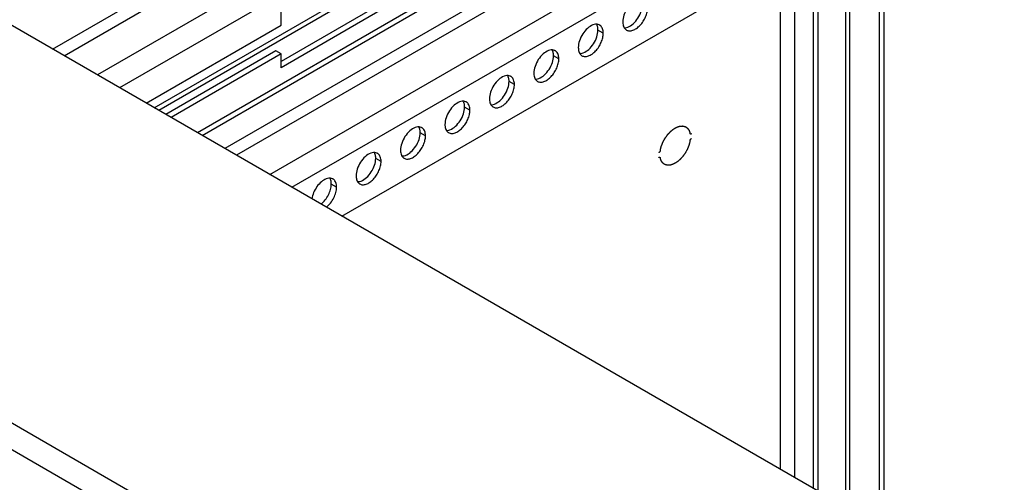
# Model space of a CAD drawing. Header units: inches. Extents: x 5 to 265, y 5 to 171.
# Tile 144 of 212: x 196.56 to 204.39, y 133.32 to 137. Entities that reach past the tile are written whole.
import ezdxf

# ---------------------------------------------------------------- set-up
doc = ezdxf.new("R2010")
doc.units = ezdxf.units.IN
doc.header["$LTSCALE"] = 14.96
doc.header["$MEASUREMENT"] = 0
doc.layers.get('0').update_dxf_attribs({"linetype": 'CONTINUOUS'})
doc.layers.add('03_ALL_AXES', color=7, linetype='CONTINUOUS')

msp = doc.modelspace()

# ---------------------------------------------------------------- linework, layer by layer
at = {"color": 7, "linetype": 'Continuous'}
for p, q in [((202.8709, 133.2758), (202.8709, 143.1007)), ((202.9087, 133.254), (202.9087, 143.0815)), ((203.1272, 133.1278), (203.1272, 142.9553)), ((203.1604, 133.1086), (203.1604, 142.9745)), ((203.3959, 132.9727), (203.3959, 142.9844)), ((203.4337, 132.9509), (203.4337, 142.9626)), ((202.6075, 133.4279), (202.6075, 142.0085)), ((202.7234, 133.3609), (202.7234, 141.5779)), ((202.2511, 139.4954), (197.1746, 136.5645)), ((202.3395, 139.3423), (197.3514, 136.4624)), ((202.3395, 138.6279), (197.9701, 136.1052)), ((198.0067, 136.0841), (202.3136, 138.5706)), ((196.8175, 136.7707), (199.5507, 138.3486)), ((204.077, 129.4144), (188.7751, 138.2487)), ((196.9094, 136.7176), (199.5966, 138.269)), ((201.94, 138.1457), (198.1879, 135.9795)), ((201.9859, 138.0661), (198.2798, 135.9264)), ((198.545, 135.7733), (202.2511, 137.913)), ((198.7218, 135.6712), (202.3395, 137.7599)), ((203.1468, 129.7408), (189.4681, 137.638)), ((197.6259, 136.3039), (199.5341, 137.4057)), ((199.5966, 137.3995), (197.6625, 136.2828)), ((199.1199, 135.4414), (202.2511, 137.2492)), ((199.4764, 137.1566), (198.635, 136.6707)), ((199.5188, 137.1321), (198.635, 136.6218)), ((198.635, 136.961), (198.635, 137.0708)), ((198.635, 136.7316), (198.5925, 136.7561)), ((198.635, 136.6218), (198.635, 136.7316))]:
    msp.add_line(p, q, dxfattribs=at)
for points, knots in [([(201.6516, 135.9626), (201.6521, 135.9648), (201.6531, 135.9692), (201.6547, 135.9758), (201.656, 135.9812), (201.6571, 135.9856), (201.6579, 135.9889), (201.6585, 135.9917), (201.659, 135.9936), (201.6592, 135.9945), (201.6594, 135.9951), (201.6596, 135.9956), (201.6599, 135.9963), (201.6603, 135.9974), (201.6608, 135.9988), (201.6615, 136.0005), (201.6623, 136.0027), (201.6634, 136.0054), (201.6651, 136.0099), (201.6668, 136.0143), (201.6685, 136.0187), (201.6698, 136.022), (201.6708, 136.0245), (201.6714, 136.0262), (201.6717, 136.027), (201.672, 136.0278), (201.6726, 136.0289), (201.6733, 136.0302), (201.6745, 136.0324), (201.6759, 136.0351), (201.6776, 136.0383), (201.6799, 136.0425), (201.6828, 136.0479), (201.6854, 136.0527), (201.6871, 136.0559), (201.6878, 136.0572), (201.6884, 136.0583), (201.6888, 136.0591), (201.6893, 136.0599), (201.69, 136.0608), (201.6909, 136.0621), (201.6923, 136.064), (201.694, 136.0665), (201.6961, 136.0695), (201.6988, 136.0734), (201.7016, 136.0773), (201.7044, 136.0813), (201.7061, 136.0837), (201.7075, 136.0857), (201.7084, 136.0869), (201.709, 136.0878), (201.7093, 136.0883), (201.7097, 136.0887), (201.7102, 136.0893), (201.711, 136.0901), (201.712, 136.0912), (201.7135, 136.0929), (201.7155, 136.095), (201.7178, 136.0976), (201.721, 136.1011), (201.7241, 136.1045), (201.7272, 136.1079), (201.7292, 136.1101), (201.7306, 136.1116), (201.7313, 136.1124), (201.7318, 136.113), (201.7322, 136.1134), (201.7325, 136.1137), (201.7328, 136.1139), (201.7335, 136.1145), (201.7348, 136.1156), (201.7369, 136.1173), (201.7394, 136.1194), (201.742, 136.1215), (201.7453, 136.1243), (201.7487, 136.127), (201.7516, 136.1295), (201.7533, 136.1308), (201.7545, 136.1319), (201.7556, 136.1328), (201.7564, 136.1334), (201.7573, 136.1342), (201.7584, 136.1347), (201.7601, 136.1358), (201.7622, 136.137), (201.7656, 136.139), (201.7691, 136.141), (201.7725, 136.143), (201.7751, 136.1445), (201.7772, 136.1457), (201.7789, 136.1467), (201.7802, 136.1475), (201.7815, 136.1482), (201.7826, 136.1489), (201.7834, 136.1491), (201.7843, 136.1494), (201.7853, 136.1497), (201.7866, 136.1502), (201.7883, 136.1507), (201.7912, 136.1517), (201.7946, 136.1528), (201.7979, 136.154), (201.8004, 136.1548), (201.803, 136.1557), (201.8049, 136.1563), (201.8061, 136.1567), (201.8066, 136.1569), (201.8071, 136.157), (201.8074, 136.1572), (201.8077, 136.1572), (201.8081, 136.1572), (201.8086, 136.1572), (201.8094, 136.1573), (201.8104, 136.1573), (201.8116, 136.1574), (201.8132, 136.1575), (201.816, 136.1577), (201.8191, 136.1579), (201.8223, 136.1581), (201.8247, 136.1583), (201.8267, 136.1584), (201.8283, 136.1585), (201.8293, 136.1586), (201.8301, 136.1586), (201.8306, 136.1586), (201.831, 136.1587), (201.8313, 136.1586), (201.832, 136.1584), (201.8328, 136.1582), (201.8342, 136.1578), (201.8359, 136.1574), (201.8387, 136.1566), (201.8415, 136.1559), (201.8443, 136.1552), (201.8464, 136.1546), (201.8481, 136.1542), (201.8495, 136.1538), (201.8503, 136.1536), (201.851, 136.1534), (201.8515, 136.1533), (201.8518, 136.1531), (201.852, 136.1529), (201.8525, 136.1525), (201.8533, 136.152), (201.8544, 136.1512), (201.8558, 136.1502), (201.8581, 136.1486), (201.8604, 136.1469), (201.8627, 136.1453), (201.8642, 136.1443), (201.8653, 136.1435), (201.8662, 136.1429), (201.8669, 136.1424), (201.8675, 136.142), (201.8678, 136.1417), (201.8681, 136.1415), (201.8684, 136.1413), (201.8687, 136.1409), (201.869, 136.1405), (201.8694, 136.1399), (201.87, 136.1391), (201.8708, 136.1379), (201.8719, 136.1364), (201.8732, 136.1345), (201.8745, 136.1327), (201.8757, 136.1308), (201.877, 136.129), (201.8781, 136.1275), (201.879, 136.1263), (201.8796, 136.1253), (201.8801, 136.1246), (201.8806, 136.124), (201.8808, 136.1236), (201.8811, 136.1233), (201.8812, 136.123), (201.8813, 136.1227), (201.8815, 136.1221), (201.8818, 136.1212), (201.8822, 136.12), (201.8827, 136.1184), (201.8834, 136.1164), (201.8844, 136.1132), (201.8857, 136.1092), (201.8873, 136.1045), (201.8884, 136.1013), (201.8889, 136.0997)], [0, 0, 0, 0, 0.015625, 0.03125, 0.046875, 0.054688, 0.0625, 0.070312, 0.074219, 0.076172, 0.077148, 0.078125, 0.080078, 0.082031, 0.085938, 0.089844, 0.09375, 0.101562, 0.109375, 0.125, 0.132812, 0.140625, 0.148438, 0.150391, 0.152344, 0.154297, 0.15625, 0.160156, 0.164062, 0.171875, 0.179688, 0.1875, 0.203125, 0.21875, 0.222656, 0.226562, 0.228516, 0.230469, 0.232422, 0.234375, 0.238281, 0.242188, 0.25, 0.257812, 0.265625, 0.28125, 0.289062, 0.296875, 0.300781, 0.304688, 0.306641, 0.307617, 0.308594, 0.310547, 0.3125, 0.316406, 0.320312, 0.328125, 0.335938, 0.34375, 0.359375, 0.367188, 0.375, 0.378906, 0.380859, 0.382812, 0.383789, 0.384766, 0.385742, 0.386719, 0.390625, 0.398438, 0.40625, 0.414062, 0.421875, 0.4375, 0.445312, 0.449219, 0.453125, 0.457031, 0.458984, 0.460938, 0.464844, 0.46875, 0.476562, 0.484375, 0.5, 0.507812, 0.515625, 0.523438, 0.527344, 0.53125, 0.535156, 0.539062, 0.541016, 0.542969, 0.546875, 0.550781, 0.554688, 0.5625, 0.578125, 0.585938, 0.59375, 0.601562, 0.609375, 0.611328, 0.613281, 0.614258, 0.615234, 0.616211, 0.617188, 0.619141, 0.621094, 0.625, 0.628906, 0.632812, 0.640625, 0.65625, 0.664062, 0.671875, 0.679688, 0.683594, 0.6875, 0.689453, 0.691406, 0.692383, 0.693359, 0.695312, 0.699219, 0.703125, 0.710938, 0.71875, 0.734375, 0.742188, 0.75, 0.757812, 0.761719, 0.765625, 0.767578, 0.769531, 0.770508, 0.771484, 0.773438, 0.777344, 0.78125, 0.789062, 0.796875, 0.8125, 0.820312, 0.828125, 0.832031, 0.835938, 0.839844, 0.841797, 0.84375, 0.844727, 0.845703, 0.847656, 0.849609, 0.851562, 0.855469, 0.859375, 0.867188, 0.875, 0.882812, 0.890625, 0.898438, 0.90625, 0.910156, 0.914062, 0.917969, 0.919922, 0.921875, 0.922852, 0.923828, 0.924805, 0.925781, 0.929688, 0.933594, 0.9375, 0.945312, 0.953125, 0.96875, 0.984375, 1, 1, 1, 1]), ([(201.9, 136.0957), (201.8997, 136.0955), (201.8991, 136.0953), (201.8983, 136.0949), (201.8977, 136.0947), (201.8974, 136.0945), (201.8971, 136.0945), (201.8967, 136.0944), (201.8963, 136.0943), (201.8958, 136.0943), (201.8954, 136.0942), (201.8951, 136.0941), (201.8948, 136.0942), (201.8944, 136.0943), (201.8938, 136.0943), (201.8934, 136.0944), (201.8931, 136.0945), (201.8929, 136.0945), (201.8927, 136.0946), (201.8925, 136.0947), (201.8921, 136.095), (201.8917, 136.0952), (201.8913, 136.0955), (201.891, 136.0956), (201.8909, 136.0958), (201.8907, 136.0961), (201.8904, 136.0964), (201.8902, 136.0968), (201.89, 136.097), (201.8898, 136.0972), (201.8897, 136.0975), (201.8895, 136.0981), (201.8892, 136.0988), (201.889, 136.0994), (201.8889, 136.0997)], [0, 0, 0, 0, 0.0625, 0.125, 0.15625, 0.171875, 0.1875, 0.21875, 0.25, 0.28125, 0.3125, 0.328125, 0.34375, 0.375, 0.4375, 0.46875, 0.484375, 0.5, 0.515625, 0.53125, 0.5625, 0.625, 0.65625, 0.671875, 0.6875, 0.71875, 0.75, 0.78125, 0.8125, 0.828125, 0.84375, 0.875, 0.9375, 1, 1, 1, 1]), ([(201.8889, 136.0422), (201.889, 136.0426), (201.8892, 136.0434), (201.8895, 136.0444), (201.8897, 136.0451), (201.8898, 136.0455), (201.89, 136.0462), (201.8904, 136.0471), (201.8908, 136.048), (201.891, 136.0486), (201.8912, 136.049), (201.8916, 136.0497), (201.8921, 136.0505), (201.8925, 136.0513), (201.8928, 136.0519), (201.8933, 136.0524), (201.8938, 136.0531), (201.8944, 136.0538), (201.8948, 136.0545), (201.8951, 136.0548), (201.8956, 136.0552), (201.8962, 136.0559), (201.8969, 136.0566), (201.8974, 136.057), (201.8977, 136.0573), (201.8982, 136.0577), (201.899, 136.0583), (201.8997, 136.0587), (201.9, 136.0589)], [0, 0, 0, 0, 0.0625, 0.125, 0.15625, 0.171875, 0.1875, 0.25, 0.3125, 0.328125, 0.34375, 0.375, 0.4375, 0.46875, 0.5, 0.53125, 0.5625, 0.625, 0.65625, 0.671875, 0.6875, 0.75, 0.8125, 0.828125, 0.84375, 0.875, 0.9375, 1, 1, 1, 1]), ([(201.8889, 136.0422), (201.8884, 136.04), (201.8874, 136.0356), (201.8858, 136.029), (201.8845, 136.0236), (201.8834, 136.0192), (201.8826, 136.0159), (201.882, 136.0131), (201.8815, 136.0112), (201.8813, 136.0103), (201.8811, 136.0097), (201.8809, 136.0092), (201.8807, 136.0085), (201.8802, 136.0074), (201.8797, 136.006), (201.879, 136.0043), (201.8782, 136.0021), (201.8771, 135.9994), (201.8754, 135.9949), (201.8737, 135.9905), (201.872, 135.9861), (201.8707, 135.9828), (201.8698, 135.9803), (201.8691, 135.9786), (201.8688, 135.9778), (201.8685, 135.977), (201.8679, 135.9759), (201.8672, 135.9746), (201.866, 135.9724), (201.8646, 135.9697), (201.8629, 135.9665), (201.8606, 135.9623), (201.8577, 135.9569), (201.8551, 135.9521), (201.8534, 135.9489), (201.8527, 135.9476), (201.8521, 135.9465), (201.8517, 135.9457), (201.8512, 135.9449), (201.8505, 135.944), (201.8496, 135.9427), (201.8483, 135.9408), (201.8465, 135.9383), (201.8444, 135.9353), (201.8417, 135.9314), (201.8389, 135.9275), (201.8361, 135.9235), (201.8344, 135.9211), (201.833, 135.9191), (201.8321, 135.9179), (201.8315, 135.917), (201.8312, 135.9165), (201.8308, 135.9161), (201.8303, 135.9155), (201.8295, 135.9147), (201.8285, 135.9136), (201.827, 135.9119), (201.825, 135.9098), (201.8227, 135.9072), (201.8195, 135.9037), (201.8164, 135.9003), (201.8133, 135.8969), (201.8113, 135.8947), (201.8099, 135.8932), (201.8092, 135.8924), (201.8087, 135.8918), (201.8083, 135.8914), (201.808, 135.8911), (201.8077, 135.8909), (201.807, 135.8903), (201.8057, 135.8892), (201.8036, 135.8875), (201.8011, 135.8854), (201.7985, 135.8833), (201.7952, 135.8805), (201.7918, 135.8778), (201.7889, 135.8753), (201.7872, 135.874), (201.786, 135.8729), (201.7849, 135.872), (201.7841, 135.8714), (201.7832, 135.8706), (201.7822, 135.8701), (201.7804, 135.869), (201.7783, 135.8678), (201.7749, 135.8658), (201.7714, 135.8638), (201.768, 135.8618), (201.7654, 135.8603), (201.7633, 135.8591), (201.7616, 135.8581), (201.7603, 135.8573), (201.759, 135.8566), (201.7579, 135.8559), (201.7571, 135.8557), (201.7562, 135.8554), (201.7552, 135.8551), (201.7539, 135.8546), (201.7522, 135.8541), (201.7493, 135.8531), (201.7459, 135.852), (201.7426, 135.8508), (201.7401, 135.85), (201.7375, 135.8491), (201.7357, 135.8485), (201.7344, 135.8481), (201.7339, 135.8479), (201.7334, 135.8478), (201.7331, 135.8476), (201.7328, 135.8476), (201.7324, 135.8476), (201.7319, 135.8476), (201.7311, 135.8475), (201.7301, 135.8475), (201.7289, 135.8474), (201.7273, 135.8473), (201.7246, 135.8471), (201.7214, 135.8469), (201.7182, 135.8467), (201.7158, 135.8465), (201.7138, 135.8464), (201.7122, 135.8463), (201.7112, 135.8462), (201.7104, 135.8462), (201.7099, 135.8462), (201.7095, 135.8461), (201.7092, 135.8462), (201.7086, 135.8464), (201.7077, 135.8466), (201.7063, 135.847), (201.7046, 135.8474), (201.7018, 135.8482), (201.699, 135.8489), (201.6962, 135.8496), (201.6942, 135.8502), (201.6924, 135.8506), (201.691, 135.851), (201.6902, 135.8512), (201.6895, 135.8514), (201.689, 135.8515), (201.6888, 135.8517), (201.6885, 135.8519), (201.688, 135.8523), (201.6872, 135.8528), (201.6861, 135.8536), (201.6847, 135.8546), (201.6824, 135.8562), (201.6801, 135.8579), (201.6778, 135.8595), (201.6763, 135.8605), (201.6752, 135.8613), (201.6743, 135.8619), (201.6736, 135.8624), (201.673, 135.8628), (201.6727, 135.8631), (201.6724, 135.8633), (201.6721, 135.8635), (201.6718, 135.8639), (201.6715, 135.8643), (201.6711, 135.8649), (201.6706, 135.8657), (201.6697, 135.8669), (201.6686, 135.8684), (201.6673, 135.8703), (201.6661, 135.8721), (201.6648, 135.874), (201.6635, 135.8758), (201.6624, 135.8773), (201.6616, 135.8785), (201.6609, 135.8795), (201.6604, 135.8802), (201.6599, 135.8808), (201.6597, 135.8812), (201.6595, 135.8815), (201.6594, 135.8818), (201.6593, 135.8821), (201.6591, 135.8827), (201.6588, 135.8836), (201.6584, 135.8848), (201.6578, 135.8864), (201.6572, 135.8884), (201.6561, 135.8916), (201.6548, 135.8956), (201.6532, 135.9003), (201.6521, 135.9035), (201.6516, 135.9051)], [0, 0, 0, 0, 0.015625, 0.03125, 0.046875, 0.054688, 0.0625, 0.070312, 0.074219, 0.076172, 0.077148, 0.078125, 0.080078, 0.082031, 0.085938, 0.089844, 0.09375, 0.101562, 0.109375, 0.125, 0.132812, 0.140625, 0.148438, 0.150391, 0.152344, 0.154297, 0.15625, 0.160156, 0.164062, 0.171875, 0.179688, 0.1875, 0.203125, 0.21875, 0.222656, 0.226562, 0.228516, 0.230469, 0.232422, 0.234375, 0.238281, 0.242188, 0.25, 0.257812, 0.265625, 0.28125, 0.289062, 0.296875, 0.300781, 0.304688, 0.306641, 0.307617, 0.308594, 0.310547, 0.3125, 0.316406, 0.320312, 0.328125, 0.335938, 0.34375, 0.359375, 0.367188, 0.375, 0.378906, 0.380859, 0.382812, 0.383789, 0.384766, 0.385742, 0.386719, 0.390625, 0.398438, 0.40625, 0.414062, 0.421875, 0.4375, 0.445312, 0.449219, 0.453125, 0.457031, 0.458984, 0.460938, 0.464844, 0.46875, 0.476562, 0.484375, 0.5, 0.507812, 0.515625, 0.523438, 0.527344, 0.53125, 0.535156, 0.539062, 0.541016, 0.542969, 0.546875, 0.550781, 0.554688, 0.5625, 0.578125, 0.585938, 0.59375, 0.601562, 0.609375, 0.611328, 0.613281, 0.614258, 0.615234, 0.616211, 0.617188, 0.619141, 0.621094, 0.625, 0.628906, 0.632812, 0.640625, 0.65625, 0.664062, 0.671875, 0.679688, 0.683594, 0.6875, 0.689453, 0.691406, 0.692383, 0.693359, 0.695312, 0.699219, 0.703125, 0.710938, 0.71875, 0.734375, 0.742188, 0.75, 0.757812, 0.761719, 0.765625, 0.767578, 0.769531, 0.770508, 0.771484, 0.773438, 0.777344, 0.78125, 0.789062, 0.796875, 0.8125, 0.820312, 0.828125, 0.832031, 0.835938, 0.839844, 0.841797, 0.84375, 0.844727, 0.845703, 0.847656, 0.849609, 0.851562, 0.855469, 0.859375, 0.867188, 0.875, 0.882812, 0.890625, 0.898438, 0.90625, 0.910156, 0.914062, 0.917969, 0.919922, 0.921875, 0.922852, 0.923828, 0.924805, 0.925781, 0.929688, 0.933594, 0.9375, 0.945312, 0.953125, 0.96875, 0.984375, 1, 1, 1, 1]), ([(201.6516, 135.9626), (201.6515, 135.9622), (201.6513, 135.9614), (201.651, 135.9604), (201.6508, 135.9597), (201.6507, 135.9593), (201.6505, 135.9586), (201.6501, 135.9577), (201.6497, 135.9568), (201.6495, 135.9562), (201.6493, 135.9558), (201.6489, 135.9551), (201.6484, 135.9543), (201.648, 135.9535), (201.6477, 135.9529), (201.6472, 135.9524), (201.6467, 135.9517), (201.6462, 135.951), (201.6457, 135.9503), (201.6454, 135.95), (201.645, 135.9496), (201.6443, 135.9489), (201.6436, 135.9482), (201.6431, 135.9478), (201.6428, 135.9475), (201.6423, 135.9471), (201.6415, 135.9465), (201.6408, 135.9461), (201.6405, 135.9459)], [0, 0, 0, 0, 0.0625, 0.125, 0.15625, 0.171875, 0.1875, 0.25, 0.3125, 0.328125, 0.34375, 0.375, 0.4375, 0.46875, 0.5, 0.53125, 0.5625, 0.625, 0.65625, 0.671875, 0.6875, 0.75, 0.8125, 0.828125, 0.84375, 0.875, 0.9375, 1, 1, 1, 1]), ([(201.6405, 135.9091), (201.6408, 135.9093), (201.6415, 135.9095), (201.6422, 135.9099), (201.6428, 135.9101), (201.6431, 135.9103), (201.6434, 135.9103), (201.6438, 135.9104), (201.6442, 135.9105), (201.6447, 135.9105), (201.6451, 135.9106), (201.6454, 135.9107), (201.6457, 135.9106), (201.6461, 135.9105), (201.6467, 135.9105), (201.6471, 135.9104), (201.6474, 135.9103), (201.6476, 135.9103), (201.6478, 135.9102), (201.648, 135.9101), (201.6484, 135.9098), (201.6488, 135.9096), (201.6492, 135.9093), (201.6495, 135.9092), (201.6496, 135.909), (201.6498, 135.9087), (201.6501, 135.9084), (201.6503, 135.908), (201.6505, 135.9078), (201.6507, 135.9076), (201.6508, 135.9073), (201.651, 135.9067), (201.6513, 135.906), (201.6515, 135.9054), (201.6516, 135.9051)], [0, 0, 0, 0, 0.0625, 0.125, 0.15625, 0.171875, 0.1875, 0.21875, 0.25, 0.28125, 0.3125, 0.328125, 0.34375, 0.375, 0.4375, 0.46875, 0.484375, 0.5, 0.515625, 0.53125, 0.5625, 0.625, 0.65625, 0.671875, 0.6875, 0.71875, 0.75, 0.78125, 0.8125, 0.828125, 0.84375, 0.875, 0.9375, 1, 1, 1, 1])]:
    msp.add_open_spline(points, degree=3, knots=knots, dxfattribs=at)
at = {"layer": '03_ALL_AXES', "color": 7, "linetype": 'Continuous'}
for p, q in [((206.0614, 131.4338), (192.2728, 139.3945)), ((197.5614, 136.3412), (198.635, 136.961)), ((201.1986, 136.8971), (201.1561, 136.9216)), ((198.5925, 136.7561), (197.7176, 136.251)), ((198.635, 136.7316), (197.7601, 136.2265)), ((200.845, 136.693), (200.8026, 136.7175)), ((200.4915, 136.4889), (200.449, 136.5133)), ((200.1379, 136.2847), (200.0955, 136.3092)), ((199.7844, 136.0806), (199.7419, 136.1051)), ((199.4308, 135.8765), (199.3884, 135.901)), ((199.0773, 135.6724), (199.0348, 135.6969))]:
    msp.add_line(p, q, dxfattribs=at)
for centre, radius, start, end in [((201.1437, 136.9095), 0.0585, 84.93166, 89.90132), ((201.1459, 136.9206), 0.0471, 51.40328, 60.02865), ((201.4061, 136.963), 0.0471, 231.40328, 240.02865), ((200.7902, 136.7054), 0.0585, 84.93166, 89.90132), ((200.7924, 136.7165), 0.0471, 51.40328, 60.02865), ((201.0525, 136.7589), 0.0471, 231.40328, 240.02865), ((200.4366, 136.5012), 0.0585, 84.93166, 89.90132), ((200.4388, 136.5123), 0.0471, 51.40328, 60.02865), ((200.699, 136.5548), 0.0471, 231.40328, 240.02865), ((200.0831, 136.2971), 0.0585, 84.93166, 89.90132), ((200.0853, 136.3082), 0.0471, 51.40328, 60.02865), ((200.3454, 136.3507), 0.0471, 231.40328, 240.02865), ((199.7295, 136.093), 0.0585, 84.93166, 89.90132), ((199.7317, 136.1041), 0.0471, 51.40328, 60.02865), ((199.9919, 136.1465), 0.0471, 231.40328, 240.02865), ((199.376, 135.8889), 0.0585, 84.93166, 89.90132), ((199.3782, 135.9), 0.0471, 51.40328, 60.02865), ((199.6383, 135.9424), 0.0471, 231.40328, 240.02865), ((199.0224, 135.6847), 0.0585, 84.93166, 89.90132), ((199.0246, 135.6958), 0.0471, 51.40328, 60.02865), ((199.2848, 135.7383), 0.0471, 231.40328, 240.02865)]:
    msp.add_arc(centre, radius, start, end, dxfattribs=at)
for points, knots in [([(201.47, 137.1668), (201.4542, 137.1609), (201.4231, 137.1398), (201.3866, 137.0957), (201.361, 137.0431), (201.3534, 137.0047), (201.3534, 136.9865)], [0, 0, 0, 0, 0.22565, 0.487907, 0.756853, 1, 1, 1, 1]), ([(201.3825, 136.9222), (201.3895, 136.9181), (201.4072, 136.9136), (201.4356, 136.9193), (201.4645, 136.9351), (201.4924, 136.9597), (201.5169, 136.9912), (201.5362, 137.0269), (201.5488, 137.064), (201.5521, 137.0892), (201.5521, 137.1012)], [0, 0, 0, 0, 0.086936, 0.18641, 0.303807, 0.437621, 0.582126, 0.729411, 0.871212, 1, 1, 1, 1]), ([(201.3931, 136.9454), (201.4089, 136.9513), (201.44, 136.9724), (201.4765, 137.0165), (201.5021, 137.0691), (201.5097, 137.1075), (201.5097, 137.1257)], [0, 0, 0, 0, 0.22565, 0.487907, 0.756853, 1, 1, 1, 1]), ([(201.1165, 136.9627), (201.1006, 136.9568), (201.0696, 136.9357), (201.0331, 136.8916), (201.0074, 136.839), (200.9999, 136.8006), (200.9999, 136.7824)], [0, 0, 0, 0, 0.22565, 0.487907, 0.756853, 1, 1, 1, 1]), ([(201.0395, 136.7413), (201.0554, 136.7472), (201.0865, 136.7683), (201.1229, 136.8124), (201.1486, 136.865), (201.1561, 136.9034), (201.1561, 136.9216)], [0, 0, 0, 0, 0.22565, 0.487907, 0.756853, 1, 1, 1, 1]), ([(201.1438, 136.968), (201.1416, 136.968), (201.1323, 136.9675), (201.1231, 136.9652), (201.1165, 136.9627)], [0, 0, 0, 0, 0.235436, 1, 1, 1, 1]), ([(201.1501, 136.9574), (201.1498, 136.9584), (201.1482, 136.9622), (201.1463, 136.9658), (201.1447, 136.9684)], [0, 0, 0, 0, 0.257173, 1, 1, 1, 1]), ([(201.1695, 136.9614), (201.1679, 136.9623), (201.1615, 136.9655), (201.1543, 136.9673), (201.1489, 136.9678)], [0, 0, 0, 0, 0.245653, 1, 1, 1, 1]), ([(201.1561, 136.9216), (201.1561, 136.9248), (201.1557, 136.937), (201.1533, 136.9491), (201.1501, 136.9574)], [0, 0, 0, 0, 0.268124, 1, 1, 1, 1]), ([(201.1986, 136.8971), (201.1986, 136.9035), (201.1977, 136.9156), (201.1922, 136.9371), (201.1831, 136.9512), (201.1753, 136.9574)], [0, 0, 0, 0, 0.287162, 0.548363, 1, 1, 1, 1]), ([(201.3534, 136.9865), (201.3534, 136.982), (201.3542, 136.9659), (201.3587, 136.9496), (201.3649, 136.9397)], [0, 0, 0, 0, 0.276625, 1, 1, 1, 1]), ([(201.3649, 136.9397), (201.3657, 136.9384), (201.369, 136.9334), (201.3732, 136.929), (201.3767, 136.9262)], [0, 0, 0, 0, 0.258072, 1, 1, 1, 1]), ([(201.3657, 136.9401), (201.3679, 136.9401), (201.3773, 136.9406), (201.3864, 136.9429), (201.3931, 136.9454)], [0, 0, 0, 0, 0.235436, 1, 1, 1, 1]), ([(201.029, 136.7181), (201.036, 136.714), (201.0536, 136.7095), (201.082, 136.7152), (201.111, 136.731), (201.1388, 136.7556), (201.1633, 136.787), (201.1827, 136.8228), (201.1952, 136.8598), (201.1986, 136.8851), (201.1986, 136.8971)], [0, 0, 0, 0, 0.086936, 0.18641, 0.303807, 0.437621, 0.582126, 0.729411, 0.871212, 1, 1, 1, 1]), ([(200.7629, 136.7586), (200.7471, 136.7526), (200.716, 136.7316), (200.6795, 136.6875), (200.6539, 136.6349), (200.6463, 136.5965), (200.6463, 136.5783)], [0, 0, 0, 0, 0.22565, 0.487907, 0.756853, 1, 1, 1, 1]), ([(200.7903, 136.7639), (200.7881, 136.7639), (200.7788, 136.7634), (200.7696, 136.761), (200.7629, 136.7586)], [0, 0, 0, 0, 0.235436, 1, 1, 1, 1]), ([(200.7966, 136.7532), (200.7962, 136.7542), (200.7947, 136.758), (200.7928, 136.7617), (200.7912, 136.7643)], [0, 0, 0, 0, 0.257173, 1, 1, 1, 1]), ([(200.8159, 136.7573), (200.8144, 136.7582), (200.8079, 136.7614), (200.8008, 136.7632), (200.7953, 136.7636)], [0, 0, 0, 0, 0.245653, 1, 1, 1, 1]), ([(200.9999, 136.7824), (200.9999, 136.7779), (201.0007, 136.7618), (201.0051, 136.7455), (201.0113, 136.7356)], [0, 0, 0, 0, 0.276625, 1, 1, 1, 1]), ([(200.6754, 136.5139), (200.6824, 136.5099), (200.7001, 136.5054), (200.7285, 136.511), (200.7574, 136.5269), (200.7852, 136.5515), (200.8098, 136.5829), (200.8291, 136.6186), (200.8416, 136.6557), (200.845, 136.681), (200.845, 136.693)], [0, 0, 0, 0, 0.086936, 0.18641, 0.303807, 0.437621, 0.582126, 0.729411, 0.871212, 1, 1, 1, 1]), ([(200.686, 136.5372), (200.7018, 136.5431), (200.7329, 136.5642), (200.7694, 136.6082), (200.795, 136.6609), (200.8026, 136.6993), (200.8026, 136.7175)], [0, 0, 0, 0, 0.22565, 0.487907, 0.756853, 1, 1, 1, 1]), ([(200.8026, 136.7175), (200.8026, 136.7207), (200.8021, 136.7328), (200.7998, 136.745), (200.7966, 136.7532)], [0, 0, 0, 0, 0.268124, 1, 1, 1, 1]), ([(200.845, 136.693), (200.845, 136.6993), (200.8441, 136.7115), (200.8387, 136.733), (200.8296, 136.7471), (200.8218, 136.7533)], [0, 0, 0, 0, 0.287162, 0.548363, 1, 1, 1, 1]), ([(201.0113, 136.7356), (201.0121, 136.7342), (201.0155, 136.7293), (201.0196, 136.7248), (201.0231, 136.7221)], [0, 0, 0, 0, 0.258072, 1, 1, 1, 1]), ([(201.0122, 136.736), (201.0144, 136.736), (201.0237, 136.7365), (201.0329, 136.7388), (201.0395, 136.7413)], [0, 0, 0, 0, 0.235436, 1, 1, 1, 1]), ([(200.4094, 136.5544), (200.3935, 136.5485), (200.3625, 136.5275), (200.326, 136.4834), (200.3003, 136.4307), (200.2928, 136.3924), (200.2928, 136.3741)], [0, 0, 0, 0, 0.22565, 0.487907, 0.756853, 1, 1, 1, 1]), ([(200.4367, 136.5598), (200.4345, 136.5598), (200.4252, 136.5593), (200.416, 136.5569), (200.4094, 136.5544)], [0, 0, 0, 0, 0.235436, 1, 1, 1, 1]), ([(200.443, 136.5491), (200.4427, 136.5501), (200.4411, 136.5539), (200.4392, 136.5576), (200.4376, 136.5602)], [0, 0, 0, 0, 0.257173, 1, 1, 1, 1]), ([(200.4624, 136.5532), (200.4608, 136.5541), (200.4544, 136.5573), (200.4472, 136.559), (200.4418, 136.5595)], [0, 0, 0, 0, 0.245653, 1, 1, 1, 1]), ([(200.449, 136.5133), (200.449, 136.5166), (200.4486, 136.5287), (200.4462, 136.5408), (200.443, 136.5491)], [0, 0, 0, 0, 0.268124, 1, 1, 1, 1]), ([(200.4915, 136.4889), (200.4915, 136.4952), (200.4906, 136.5074), (200.4851, 136.5289), (200.476, 136.5429), (200.4682, 136.5492)], [0, 0, 0, 0, 0.287162, 0.548363, 1, 1, 1, 1]), ([(200.6463, 136.5783), (200.6463, 136.5738), (200.6471, 136.5577), (200.6516, 136.5414), (200.6577, 136.5314)], [0, 0, 0, 0, 0.276625, 1, 1, 1, 1]), ([(200.6577, 136.5314), (200.6586, 136.5301), (200.6619, 136.5251), (200.6661, 136.5207), (200.6696, 136.5179)], [0, 0, 0, 0, 0.258072, 1, 1, 1, 1]), ([(200.6586, 136.5319), (200.6608, 136.5319), (200.6701, 136.5323), (200.6793, 136.5347), (200.686, 136.5372)], [0, 0, 0, 0, 0.235436, 1, 1, 1, 1]), ([(200.3219, 136.3098), (200.3289, 136.3058), (200.3465, 136.3012), (200.3749, 136.3069), (200.4039, 136.3228), (200.4317, 136.3474), (200.4562, 136.3788), (200.4756, 136.4145), (200.4881, 136.4516), (200.4915, 136.4768), (200.4915, 136.4889)], [0, 0, 0, 0, 0.086936, 0.18641, 0.303807, 0.437621, 0.582126, 0.729411, 0.871212, 1, 1, 1, 1]), ([(200.3324, 136.3331), (200.3483, 136.339), (200.3793, 136.36), (200.4158, 136.4041), (200.4415, 136.4567), (200.449, 136.4951), (200.449, 136.5133)], [0, 0, 0, 0, 0.22565, 0.487907, 0.756853, 1, 1, 1, 1]), ([(200.2928, 136.3741), (200.2928, 136.3697), (200.2936, 136.3536), (200.298, 136.3373), (200.3042, 136.3273)], [0, 0, 0, 0, 0.276625, 1, 1, 1, 1]), ([(200.0558, 136.3503), (200.04, 136.3444), (200.0089, 136.3233), (199.9724, 136.2792), (199.9468, 136.2266), (199.9392, 136.1882), (199.9392, 136.17)], [0, 0, 0, 0, 0.22565, 0.487907, 0.756853, 1, 1, 1, 1]), ([(199.9683, 136.1057), (199.9753, 136.1017), (199.993, 136.0971), (200.0213, 136.1028), (200.0503, 136.1186), (200.0781, 136.1433), (200.1027, 136.1747), (200.122, 136.2104), (200.1345, 136.2475), (200.1379, 136.2727), (200.1379, 136.2847)], [0, 0, 0, 0, 0.086936, 0.18641, 0.303807, 0.437621, 0.582126, 0.729411, 0.871212, 1, 1, 1, 1]), ([(199.9789, 136.1289), (199.9947, 136.1349), (200.0258, 136.1559), (200.0623, 136.2), (200.0879, 136.2526), (200.0955, 136.291), (200.0955, 136.3092)], [0, 0, 0, 0, 0.22565, 0.487907, 0.756853, 1, 1, 1, 1]), ([(200.0832, 136.3556), (200.081, 136.3556), (200.0717, 136.3552), (200.0625, 136.3528), (200.0558, 136.3503)], [0, 0, 0, 0, 0.235436, 1, 1, 1, 1]), ([(200.0895, 136.345), (200.0891, 136.346), (200.0876, 136.3498), (200.0857, 136.3535), (200.0841, 136.3561)], [0, 0, 0, 0, 0.257173, 1, 1, 1, 1]), ([(200.1088, 136.349), (200.1073, 136.3499), (200.1008, 136.3532), (200.0936, 136.3549), (200.0882, 136.3554)], [0, 0, 0, 0, 0.245653, 1, 1, 1, 1]), ([(200.0955, 136.3092), (200.0955, 136.3125), (200.095, 136.3246), (200.0927, 136.3367), (200.0895, 136.345)], [0, 0, 0, 0, 0.268124, 1, 1, 1, 1]), ([(200.1379, 136.2847), (200.1379, 136.2911), (200.137, 136.3033), (200.1316, 136.3248), (200.1225, 136.3388), (200.1147, 136.3451)], [0, 0, 0, 0, 0.287162, 0.548363, 1, 1, 1, 1]), ([(200.3042, 136.3273), (200.305, 136.326), (200.3084, 136.321), (200.3125, 136.3166), (200.316, 136.3138)], [0, 0, 0, 0, 0.258072, 1, 1, 1, 1]), ([(200.3051, 136.3277), (200.3073, 136.3277), (200.3166, 136.3282), (200.3258, 136.3306), (200.3324, 136.3331)], [0, 0, 0, 0, 0.235436, 1, 1, 1, 1]), ([(199.7023, 136.1462), (199.6864, 136.1403), (199.6553, 136.1192), (199.6189, 136.0751), (199.5932, 136.0225), (199.5857, 135.9841), (199.5857, 135.9659)], [0, 0, 0, 0, 0.22565, 0.487907, 0.756853, 1, 1, 1, 1]), ([(199.7296, 136.1515), (199.7274, 136.1515), (199.7181, 136.151), (199.7089, 136.1487), (199.7023, 136.1462)], [0, 0, 0, 0, 0.235436, 1, 1, 1, 1]), ([(199.7359, 136.1409), (199.7356, 136.1419), (199.734, 136.1457), (199.7321, 136.1493), (199.7305, 136.1519)], [0, 0, 0, 0, 0.257173, 1, 1, 1, 1]), ([(199.7553, 136.1449), (199.7537, 136.1458), (199.7473, 136.1491), (199.7401, 136.1508), (199.7347, 136.1513)], [0, 0, 0, 0, 0.245653, 1, 1, 1, 1]), ([(199.7419, 136.1051), (199.7419, 136.1084), (199.7415, 136.1205), (199.7391, 136.1326), (199.7359, 136.1409)], [0, 0, 0, 0, 0.268124, 1, 1, 1, 1]), ([(199.7844, 136.0806), (199.7844, 136.087), (199.7835, 136.0992), (199.778, 136.1207), (199.7689, 136.1347), (199.7611, 136.1409)], [0, 0, 0, 0, 0.287162, 0.548363, 1, 1, 1, 1]), ([(199.9392, 136.17), (199.9392, 136.1655), (199.94, 136.1494), (199.9445, 136.1331), (199.9506, 136.1232)], [0, 0, 0, 0, 0.276625, 1, 1, 1, 1]), ([(199.9515, 136.1236), (199.9537, 136.1236), (199.963, 136.1241), (199.9722, 136.1264), (199.9789, 136.1289)], [0, 0, 0, 0, 0.235436, 1, 1, 1, 1]), ([(199.6148, 135.9016), (199.6218, 135.8975), (199.6394, 135.893), (199.6678, 135.8987), (199.6968, 135.9145), (199.7246, 135.9391), (199.7491, 135.9706), (199.7685, 136.0063), (199.781, 136.0434), (199.7844, 136.0686), (199.7844, 136.0806)], [0, 0, 0, 0, 0.086936, 0.18641, 0.303807, 0.437621, 0.582126, 0.729411, 0.871212, 1, 1, 1, 1]), ([(199.6253, 135.9248), (199.6412, 135.9307), (199.6722, 135.9518), (199.7087, 135.9959), (199.7344, 136.0485), (199.7419, 136.0869), (199.7419, 136.1051)], [0, 0, 0, 0, 0.22565, 0.487907, 0.756853, 1, 1, 1, 1]), ([(199.9506, 136.1232), (199.9515, 136.1219), (199.9548, 136.1169), (199.959, 136.1125), (199.9625, 136.1097)], [0, 0, 0, 0, 0.258072, 1, 1, 1, 1]), ([(199.3487, 135.9421), (199.3329, 135.9361), (199.3018, 135.9151), (199.2653, 135.871), (199.2397, 135.8184), (199.2321, 135.78), (199.2321, 135.7618)], [0, 0, 0, 0, 0.22565, 0.487907, 0.756853, 1, 1, 1, 1]), ([(199.2718, 135.7207), (199.2876, 135.7266), (199.3187, 135.7477), (199.3552, 135.7917), (199.3808, 135.8444), (199.3884, 135.8828), (199.3884, 135.901)], [0, 0, 0, 0, 0.22565, 0.487907, 0.756853, 1, 1, 1, 1]), ([(199.3761, 135.9474), (199.3739, 135.9474), (199.3645, 135.9469), (199.3554, 135.9446), (199.3487, 135.9421)], [0, 0, 0, 0, 0.235436, 1, 1, 1, 1]), ([(199.3824, 135.9368), (199.382, 135.9377), (199.3805, 135.9415), (199.3786, 135.9452), (199.3769, 135.9478)], [0, 0, 0, 0, 0.257173, 1, 1, 1, 1]), ([(199.4017, 135.9408), (199.4002, 135.9417), (199.3937, 135.9449), (199.3865, 135.9467), (199.3811, 135.9472)], [0, 0, 0, 0, 0.245653, 1, 1, 1, 1]), ([(199.3884, 135.901), (199.3884, 135.9042), (199.3879, 135.9163), (199.3856, 135.9285), (199.3824, 135.9368)], [0, 0, 0, 0, 0.268124, 1, 1, 1, 1]), ([(199.4308, 135.8765), (199.4308, 135.8828), (199.4299, 135.895), (199.4245, 135.9165), (199.4154, 135.9306), (199.4076, 135.9368)], [0, 0, 0, 0, 0.287162, 0.548363, 1, 1, 1, 1]), ([(199.5857, 135.9659), (199.5857, 135.9614), (199.5865, 135.9453), (199.5909, 135.929), (199.5971, 135.9191)], [0, 0, 0, 0, 0.276625, 1, 1, 1, 1]), ([(199.5971, 135.9191), (199.5979, 135.9178), (199.6013, 135.9128), (199.6054, 135.9083), (199.6089, 135.9056)], [0, 0, 0, 0, 0.258072, 1, 1, 1, 1]), ([(199.598, 135.9195), (199.6002, 135.9195), (199.6095, 135.92), (199.6187, 135.9223), (199.6253, 135.9248)], [0, 0, 0, 0, 0.235436, 1, 1, 1, 1]), ([(199.2612, 135.6975), (199.2682, 135.6934), (199.2859, 135.6889), (199.3142, 135.6946), (199.3432, 135.7104), (199.371, 135.735), (199.3956, 135.7664), (199.4149, 135.8022), (199.4274, 135.8392), (199.4308, 135.8645), (199.4308, 135.8765)], [0, 0, 0, 0, 0.086936, 0.18641, 0.303807, 0.437621, 0.582126, 0.729411, 0.871212, 1, 1, 1, 1]), ([(198.9952, 135.7379), (198.981, 135.7327), (198.9531, 135.7147), (198.9189, 135.6766), (198.8927, 135.63), (198.8825, 135.5955), (198.8801, 135.5784)], [0, 0, 0, 0, 0.221548, 0.477956, 0.746308, 1, 1, 1, 1]), ([(199.0225, 135.7433), (199.0203, 135.7433), (199.011, 135.7428), (199.0018, 135.7404), (198.9952, 135.7379)], [0, 0, 0, 0, 0.235436, 1, 1, 1, 1]), ([(199.0288, 135.7326), (199.0285, 135.7336), (199.0269, 135.7374), (199.025, 135.7411), (199.0234, 135.7437)], [0, 0, 0, 0, 0.257173, 1, 1, 1, 1]), ([(199.0482, 135.7367), (199.0466, 135.7376), (199.0402, 135.7408), (199.033, 135.7426), (199.0276, 135.743)], [0, 0, 0, 0, 0.245653, 1, 1, 1, 1]), ([(199.2321, 135.7618), (199.2321, 135.7573), (199.2329, 135.7412), (199.2374, 135.7249), (199.2435, 135.7149)], [0, 0, 0, 0, 0.276625, 1, 1, 1, 1]), ([(198.9537, 135.5372), (198.9656, 135.5467), (198.9876, 135.5694), (199.0131, 135.6093), (199.0301, 135.6525), (199.0348, 135.6826), (199.0348, 135.6969)], [0, 0, 0, 0, 0.247675, 0.510352, 0.767508, 1, 1, 1, 1]), ([(198.9961, 135.5127), (199.008, 135.5222), (199.03, 135.5449), (199.0555, 135.5848), (199.0725, 135.628), (199.0773, 135.6581), (199.0773, 135.6724)], [0, 0, 0, 0, 0.247675, 0.510352, 0.767508, 1, 1, 1, 1]), ([(199.0348, 135.6969), (199.0348, 135.7001), (199.0344, 135.7122), (199.032, 135.7244), (199.0288, 135.7326)], [0, 0, 0, 0, 0.268124, 1, 1, 1, 1]), ([(199.0773, 135.6724), (199.0773, 135.6787), (199.0763, 135.6909), (199.0709, 135.7124), (199.0618, 135.7264), (199.054, 135.7327)], [0, 0, 0, 0, 0.287162, 0.548363, 1, 1, 1, 1]), ([(199.2435, 135.7149), (199.2444, 135.7136), (199.2477, 135.7087), (199.2519, 135.7042), (199.2554, 135.7015)], [0, 0, 0, 0, 0.258072, 1, 1, 1, 1]), ([(199.2444, 135.7154), (199.2466, 135.7154), (199.2559, 135.7158), (199.2651, 135.7182), (199.2718, 135.7207)], [0, 0, 0, 0, 0.235436, 1, 1, 1, 1])]:
    msp.add_open_spline(points, degree=3, knots=knots, dxfattribs=at)

doc.saveas('drawing.dxf')
